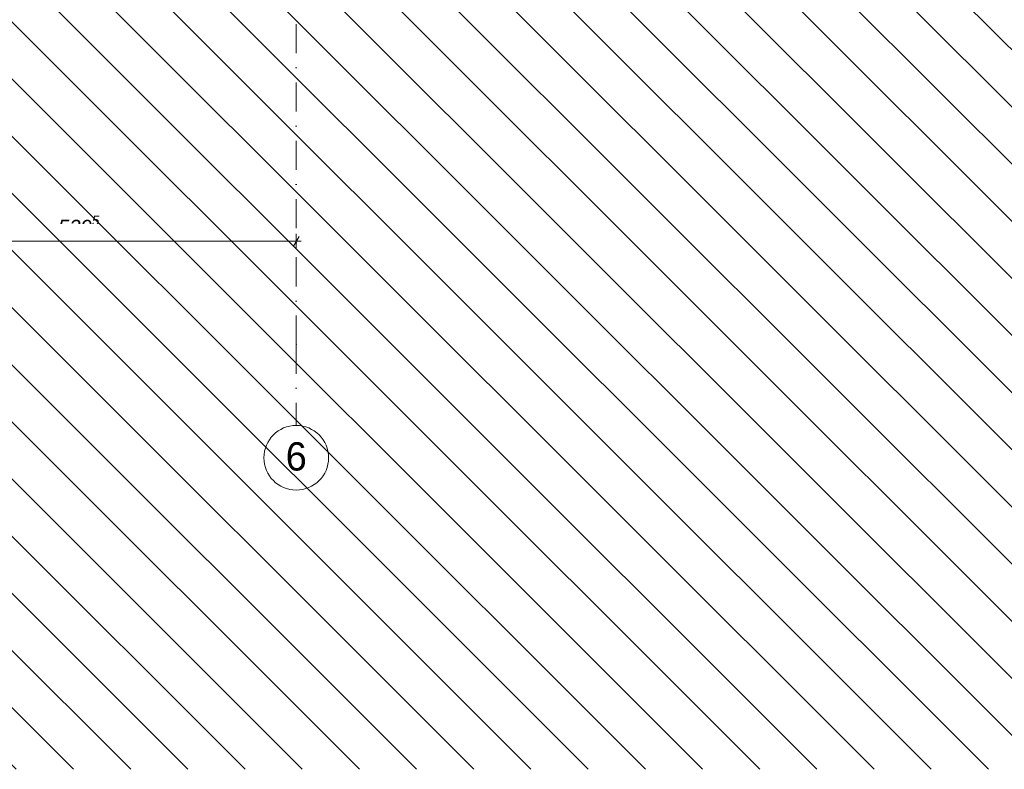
# Model space of a CAD drawing. Header units: centimetres. Extents: x -996 to 7161, y -1849 to 2591.
# Tile 35 of 49: x 3197 to 4414, y -1849 to -921. Entities that reach past the tile are written whole.
import ezdxf
from ezdxf.enums import TextEntityAlignment as Align

# ---------------------------------------------------------------- set-up
doc = ezdxf.new("R2010")
doc.units = ezdxf.units.CM
doc.header["$LTSCALE"] = 0.1
doc.header["$MEASUREMENT"] = 0
doc.linetypes.add('Kropki i Kreski', pattern=[720, 360, -180, 0, -180])
doc.linetypes.add('Wipeout_Contour', pattern=[1000, 0, -1000])
for name, color, linetype in [('4_osie.ISTN', 7, 'Continuous'), ('5_opisy.K_IR', 7, 'Continuous'), ('5_wymiary.ISTN', 7, 'Continuous')]:
    doc.layers.add(name, color=color, linetype=linetype)
doc.styles.add('GENERATED_STYLE_1', font='txt')
doc.styles.add('GENERATED_STYLE_2', font='txt')
doc.dimstyles.new('GENERATED_STYLE__1', dxfattribs={"dimtxt": 18, "dimasz": 9.178744, "dimexe": 0.18, "dimexo": 2, "dimgap": 0.09, "dimtad": 1, "dimtih": 1, "dimtoh": 1, "dimdec": 0, "dimzin": 0, "dimdsep": 46, "dimtxsty": 'GENERATED_STYLE_2', "dimblk": 'ARROWHEAD_2', "dimblk1": 'ARROWHEAD_2', "dimblk2": 'ARROWHEAD_2', "dimcen": 0.09, "dimclrd": 252, "dimclre": 252, "dimclrt": 252, "dimadec": 1, "dimazin": 0, "dimtfac": 1, "dimtdec": 4, "dimtmove": 0, "dimatfit": 3, "dimfxl": 1, "dimtolj": 1, "dimtzin": 0, "dimarcsym": 0})

# ---------------------------------------------------------------- blocks, each defined once
blk = doc.blocks.new('Wypełnienie_1_1', base_point=(0, 180))
at = {"layer": '5_opisy.K_IR', "linetype": 'Continuous', "lineweight": 0}
h = blk.add_hatch(dxfattribs=at)
h.set_pattern_fill('PZT_oznaczenia_dróg_dla__EA', color=252, style=0, pattern_type=2)
h.set_pattern_definition([(315, (0, 0), (35.35534, 35.35534), [])])
h.paths.add_polyline_path([(-995.5, -1848.9), (7161.2, -1848.9), (7161.2, 2591.1), (-995.5, 2591.1)])
h.paths.add_polyline_path([(818.6, -639), (666, -638.7), (666.3, -444.9), (818.6, -444.6), (818.6, -445), (818.6, 1591.1), (902.4, 1591.1), (902.4, 2146.9), (1582.4, 2146.9), (1582.4, 1591.1), (6098, 1591.1), (6098, -853.2), (4675.5, -853.2), (4675.5, 953.2), (4002.5, 953.2), (4002.5, -55.4), (4151.1, -55.4), (4151.3, -80.4), (4241.7, -227.7), (4241.7, -252.7), (4010.3, -252.7), (4025.7, -849.1), (818.6, -848.9)], flags=0)
blk = doc.blocks.new('Standardowy znacznik osi[5]_1', base_point=(3538.6, -1423.4))
at = {"layer": '4_osie.ISTN', "color": 252, "linetype": 'Kropki i Kreski', "lineweight": 0}
for q in [(3538.6, 2396.6), (3538.6, -1423.4)]:
    blk.add_line((3538.6, -1323.4), q, dxfattribs=at)
at = {"layer": '4_osie.ISTN', "color": 252, "linetype": 'Continuous', "lineweight": 0}
blk.add_circle((3538.6, -1463.4), 40, dxfattribs=at)
at = {"layer": '4_osie.ISTN', "color": 252, "linetype": 'Kropki i Kreski', "lineweight": 0}
blk.add_point((3538.6, -1323.4), dxfattribs=at)
blk.add_point((3538.6, -1323.4), dxfattribs=at)
at = {"layer": '4_osie.ISTN', "color": 252, "lineweight": 0, "style": 'GENERATED_STYLE_1'}
for tag, p in [('AC_MarkerText_1_1', (3538.6, 2538.4)), ('AC_MarkerText_1_0', (3538.6, -1461.7))]:
    blk.add_attdef(tag, text='', height=35, rotation=360, dxfattribs=at).set_placement(p, align=Align.MIDDLE_CENTER)
blk = doc.blocks.new('*D237')
at = {"layer": '5_wymiary.ISTN', "color": 252, "linetype": 'Continuous', "lineweight": 0}
for p, q in [((3002.8, -1189.5), (2995.8, -1201.5)), ((2999.3, -1204.6), (2999.3, -1186.4)), ((3535.1, -1201.5), (3542.1, -1189.5)), ((3538.6, -1204.6), (3538.6, -1186.4)), ((2999.3, -1195.5), (3538.6, -1195.5)), ((3538.6, -1195.5), (3544.5, -1195.5))]:
    blk.add_line(p, q, dxfattribs=at)
at = {"layer": '5_wymiary.ISTN', "color": 252, "lineweight": 0, "insert": (3244, -1192.2), "char_height": 18, "attachment_point": 7, "style": 'GENERATED_STYLE_2'}
blk.add_mtext('\\A1;{\\pql;\\fArial|b0|i1|c238|p38;539\\fArial|b0|i1|c238|p38;\\A1{\\H.66x;\\S5^  ;}}', dxfattribs=at)
at = {"color": 254, "linetype": 'Wipeout_Contour', "lineweight": 0, "ltscale": 13905.775206}
blk.add_wipeout([(3244, -1191.9), (3294, -1191.9), (3294, -1173.9), (3244, -1173.9)], dxfattribs=at).dxf.layer = '5_wymiary.ISTN'
blk = doc.blocks.new('ARROWHEAD_2')
at = {"color": 0, "linetype": 'Continuous', "lineweight": 0}
for p, q in [((0, 0), (-1, 0)), ((-0.38, -0.66), (0.38, 0.66))]:
    blk.add_line(p, q, dxfattribs=at)
blk = doc.blocks.new('Wymiary_1', base_point=(838.6, -1195.5))
at = {"layer": '5_wymiary.ISTN', "color": 252, "linetype": 'Continuous', "lineweight": 0}
dim = blk.add_linear_dim(base=(3538.6, -1195.5), p1=(2999.3, -828.9), p2=(3538.6, -828.9), dimstyle='GENERATED_STYLE__1', dxfattribs=at)
dim.commit()
dim.dimension.update_dxf_attribs({"geometry": '*D237', "text_midpoint": (3288.9, -1182.9), "dimtype": 160})

msp = doc.modelspace()

# ---------------------------------------------------------------- block references
at = {"layer": '4_osie.ISTN', "color": 252, "linetype": 'Continuous', "lineweight": 0}
ref = msp.add_blockref('Standardowy znacznik osi[5]_1', (3538.6, -1423.4), dxfattribs=at)
ref.add_attrib('AC_MarkerText_1', '6', dxfattribs={"color": 252, "lineweight": 0, "height": 35, "rotation": 360, "style": 'GENERATED_STYLE_1'}).set_placement((3538.6, -1461.7), align=Align.MIDDLE_CENTER)
at = {"layer": '5_opisy.K_IR', "color": 252, "linetype": 'Continuous', "lineweight": 0}
msp.add_blockref('Wypełnienie_1_1', (0, 180), dxfattribs=at)

# ---------------------------------------------------------------- next in the draw order: block references
at = {"layer": '5_wymiary.ISTN', "color": 252, "linetype": 'Continuous', "lineweight": 0}
msp.add_blockref('Wymiary_1', (838.6, -1195.5), dxfattribs=at)

doc.saveas('drawing.dxf')
